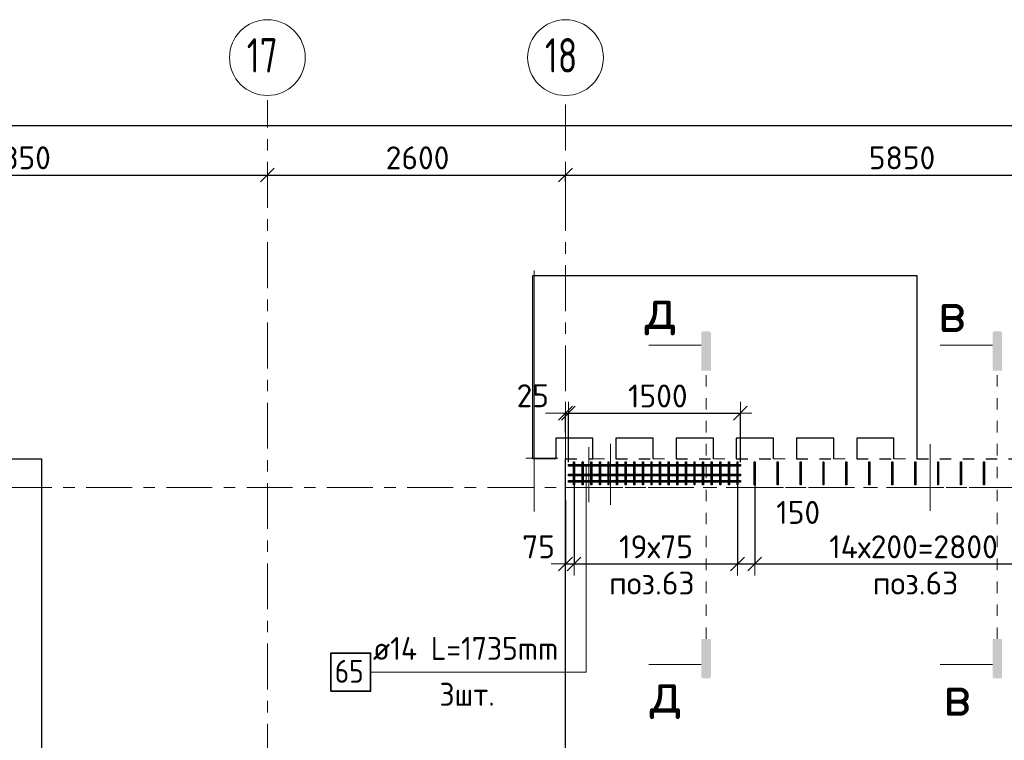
# Model space of a CAD drawing. Header units: metres. Extents: x -38 to 97, y -15 to 21.
# Tile 13 of 230: x 40.89 to 49.48, y 14.2 to 20.48. Entities that reach past the tile are written whole.
import ezdxf

# ---------------------------------------------------------------- set-up
doc = ezdxf.new("R2010")
doc.units = ezdxf.units.M
doc.header["$PDMODE"] = 65
for name, pattern in [('______11', [0.5, 0.4, -0.05, 0, -0.05]), ('______2', [0.0405, 0.03, -0.0105]), ('______3', [0.075, 0.06, -0.015]), ('______5', [1.1, 0.8, -0.1, 0.1, -0.1]), ('______9', [0.015, 0, -0.015])]:
    doc.linetypes.add(name, pattern=pattern)
for name, color, linetype, lineweight in [('XR$2$Осевая линия (1)', 7, '______5', 13), ('XR$2$Размерная линия (1)', 7, 'Continuous', 13), ('XR$5$Арм.стержн. Доп. арматура', 180, 'Continuous', 35), ('XR$5$Арм.стержн. Хомут', 240, 'Continuous', 35), ('XR$5$Балка (1)', 7, '______3', 13), ('XR$5$Перекрытие (1)', 7, 'Continuous', 35), ('XR$5$Размерная линия (1)', 7, 'Continuous', 13), ('XR$5$Текст_ общее_1', 7, 'Continuous', 13)]:
    doc.layers.add(name, color=color, linetype=linetype, lineweight=lineweight)
doc.styles.add('ISOCPEUR', font='txt')
doc.dimstyles.new('DIMSTYLE_3', dxfattribs={"dimtxt": 0.2, "dimasz": 0.2, "dimexe": 0, "dimexo": 0, "dimgap": 0.1, "dimtad": 2, "dimdec": 0, "dimlfac": 1000, "dimrnd": 5, "dimzin": 12, "dimdsep": 46, "dimtxsty": 'ISOCPEUR', "dimblk1": 'ALL_ML_STRICH', "dimblk2": 'ALL_ML_STRICH', "dimsah": 1, "dimcen": 0, "dimclrd": 7, "dimclre": 256, "dimclrt": 7, "dimadec": 0, "dimazin": 0, "dimtfac": 1, "dimtdec": 0, "dimtix": 1, "dimtmove": 2, "dimatfit": 3, "dimfxl": 0, "dimtzin": 0, "dimlwd": 0, "dimlwe": -3, "dimarcsym": 0})
doc.dimstyles.new('DIMSTYLE_36', dxfattribs={"dimtxt": 0.2, "dimasz": 0.2, "dimexe": 0, "dimexo": 0, "dimgap": 0.1, "dimtad": 2, "dimdec": 0, "dimlfac": 1000, "dimrnd": 5, "dimzin": 12, "dimdsep": 46, "dimtxsty": 'ISOCPEUR', "dimblk1": 'ALL_ML_STRICH', "dimblk2": 'ALL_ML_STRICH', "dimsah": 1, "dimcen": 0, "dimclrd": 7, "dimclre": 256, "dimclrt": 7, "dimadec": 0, "dimazin": 0, "dimtfac": 1, "dimtdec": 0, "dimtix": 1, "dimtmove": 2, "dimatfit": 3, "dimfxl": 0, "dimtvp": 1.2, "dimtzin": 0, "dimlwd": 0, "dimlwe": -3, "dimarcsym": 0})

# ---------------------------------------------------------------- blocks, each defined once
blk = doc.blocks.new('ALL_ML_STRICH')
at = {"color": 0, "linetype": 'ByBlock', "lineweight": -2}
for p, q in [((0, -0.5), (0, 0.5)), ((-1, 0), (0.5, 0)), ((-0.3, -0.3), (0.3, 0.3))]:
    blk.add_line(p, q, dxfattribs=at)
blk = doc.blocks.new('*D11')
at = {"layer": 'DEFPOINTS', "color": 7, "linetype": 'Continuous', "lineweight": 13, "transparency": 33554687}
for p in [(0.5, 19.5574), (0.5, 19.3768), (61.6, 17.1197)]:
    blk.add_point(p, dxfattribs=at)
at = {"layer": 'XR$2$Размерная линия (1)', "color": 9, "linetype": 'Continuous', "lineweight": -2, "true_color": 0xc7c7c7, "transparency": 33554687}
for p, q in [((0.5, 19.3568), (0.5, 19.5574)), ((61.6, 17.1397), (61.6, 19.5574))]:
    blk.add_line(p, q, dxfattribs=at)
at = {"layer": 'XR$2$Размерная линия (1)', "color": 7, "linetype": 'Continuous', "lineweight": -2, "transparency": 33554687}
blk.add_line((0.5, 19.5574), (61.6, 19.5574), dxfattribs=at)
at = {"layer": 'XR$2$Размерная линия (1)', "color": 7, "linetype": 'Continuous', "lineweight": 13, "transparency": 33554687, "xscale": 0.2, "yscale": 0.2, "zscale": 0.2, "rotation": 180}
blk.add_blockref('ALL_ML_STRICH', (0.5, 19.5574), dxfattribs=at)
at = {"layer": 'XR$2$Размерная линия (1)', "color": 7, "linetype": 'Continuous', "lineweight": 13, "transparency": 33554687, "xscale": 0.2, "yscale": 0.2, "zscale": 0.2}
blk.add_blockref('ALL_ML_STRICH', (61.6, 19.5574), dxfattribs=at)
at = {"layer": 'XR$2$Размерная линия (1)', "color": 7, "linetype": 'Continuous', "lineweight": 13, "transparency": 33554687, "insert": (31.1, 19.7074), "char_height": 0.2, "width": 1, "attachment_point": 5, "style": 'ISOCPEUR'}
blk.add_mtext('\\A1;{61100}', dxfattribs=at)
blk = doc.blocks.new('*D35')
at = {"layer": 'DEFPOINTS', "color": 7, "linetype": 'Continuous', "lineweight": 13, "transparency": 33554687}
for p in [(38.7, 19.1856), (38.7, 19.1261), (43.05, 19.1044)]:
    blk.add_point(p, dxfattribs=at)
at = {"layer": 'XR$2$Размерная линия (1)', "color": 9, "linetype": 'Continuous', "lineweight": -2, "true_color": 0xc7c7c7, "transparency": 33554687}
for p, q in [((38.7, 19.1656), (38.7, 19.1261)), ((43.05, 19.1244), (43.05, 19.1261))]:
    blk.add_line(p, q, dxfattribs=at)
at = {"layer": 'XR$2$Размерная линия (1)', "color": 7, "linetype": 'Continuous', "lineweight": -2, "transparency": 33554687}
blk.add_line((38.7, 19.1261), (43.05, 19.1261), dxfattribs=at)
at = {"layer": 'XR$2$Размерная линия (1)', "color": 7, "linetype": 'Continuous', "lineweight": 13, "transparency": 33554687, "xscale": 0.2, "yscale": 0.2, "zscale": 0.2, "rotation": 180}
blk.add_blockref('ALL_ML_STRICH', (38.7, 19.1261), dxfattribs=at)
at = {"layer": 'XR$2$Размерная линия (1)', "color": 7, "linetype": 'Continuous', "lineweight": 13, "transparency": 33554687, "xscale": 0.2, "yscale": 0.2, "zscale": 0.2}
blk.add_blockref('ALL_ML_STRICH', (43.05, 19.1261), dxfattribs=at)
at = {"layer": 'XR$2$Размерная линия (1)', "color": 7, "linetype": 'Continuous', "lineweight": 13, "transparency": 33554687, "insert": (40.875, 19.2761), "char_height": 0.2, "width": 0.8, "attachment_point": 5, "style": 'ISOCPEUR'}
blk.add_mtext('\\A1;{4350}', dxfattribs=at)
blk = doc.blocks.new('*D36')
at = {"layer": 'DEFPOINTS', "color": 7, "linetype": 'Continuous', "lineweight": 13, "transparency": 33554687}
for p in [(43.05, 19.1261), (43.05, 19.1044), (45.65, 19.0502)]:
    blk.add_point(p, dxfattribs=at)
at = {"layer": 'XR$2$Размерная линия (1)', "color": 9, "linetype": 'Continuous', "lineweight": -2, "true_color": 0xc7c7c7, "transparency": 33554687}
for p, q in [((43.05, 19.1244), (43.05, 19.1261)), ((45.65, 19.0702), (45.65, 19.1261))]:
    blk.add_line(p, q, dxfattribs=at)
at = {"layer": 'XR$2$Размерная линия (1)', "color": 7, "linetype": 'Continuous', "lineweight": -2, "transparency": 33554687}
blk.add_line((43.05, 19.1261), (45.65, 19.1261), dxfattribs=at)
at = {"layer": 'XR$2$Размерная линия (1)', "color": 7, "linetype": 'Continuous', "lineweight": 13, "transparency": 33554687, "xscale": 0.2, "yscale": 0.2, "zscale": 0.2, "rotation": 180}
blk.add_blockref('ALL_ML_STRICH', (43.05, 19.1261), dxfattribs=at)
at = {"layer": 'XR$2$Размерная линия (1)', "color": 7, "linetype": 'Continuous', "lineweight": 13, "transparency": 33554687, "xscale": 0.2, "yscale": 0.2, "zscale": 0.2}
blk.add_blockref('ALL_ML_STRICH', (45.65, 19.1261), dxfattribs=at)
at = {"layer": 'XR$2$Размерная линия (1)', "color": 7, "linetype": 'Continuous', "lineweight": 13, "transparency": 33554687, "insert": (44.36, 19.2761), "char_height": 0.2, "width": 0.8, "attachment_point": 5, "style": 'ISOCPEUR'}
blk.add_mtext('\\A1;{2600}', dxfattribs=at)
blk = doc.blocks.new('*D37')
at = {"layer": 'DEFPOINTS', "color": 7, "linetype": 'Continuous', "lineweight": 13, "transparency": 33554687}
for p in [(45.65, 19.1261), (45.65, 19.0502), (51.5, 17.3896)]:
    blk.add_point(p, dxfattribs=at)
at = {"layer": 'XR$2$Размерная линия (1)', "color": 9, "linetype": 'Continuous', "lineweight": -2, "true_color": 0xc7c7c7, "transparency": 33554687}
for p, q in [((45.65, 19.0702), (45.65, 19.1261)), ((51.5, 17.4096), (51.5, 19.1261))]:
    blk.add_line(p, q, dxfattribs=at)
at = {"layer": 'XR$2$Размерная линия (1)', "color": 7, "linetype": 'Continuous', "lineweight": -2, "transparency": 33554687}
blk.add_line((45.65, 19.1261), (51.5, 19.1261), dxfattribs=at)
at = {"layer": 'XR$2$Размерная линия (1)', "color": 7, "linetype": 'Continuous', "lineweight": 13, "transparency": 33554687, "xscale": 0.2, "yscale": 0.2, "zscale": 0.2, "rotation": 180}
blk.add_blockref('ALL_ML_STRICH', (45.65, 19.1261), dxfattribs=at)
at = {"layer": 'XR$2$Размерная линия (1)', "color": 7, "linetype": 'Continuous', "lineweight": 13, "transparency": 33554687, "xscale": 0.2, "yscale": 0.2, "zscale": 0.2}
blk.add_blockref('ALL_ML_STRICH', (51.5, 19.1261), dxfattribs=at)
at = {"layer": 'XR$2$Размерная линия (1)', "color": 7, "linetype": 'Continuous', "lineweight": 13, "transparency": 33554687, "insert": (48.585, 19.2761), "char_height": 0.2, "width": 0.8, "attachment_point": 5, "style": 'ISOCPEUR'}
blk.add_mtext('\\A1;{5850}', dxfattribs=at)
blk = doc.blocks.new('*D619')
at = {"layer": 'DEFPOINTS', "color": 7, "linetype": 'Continuous', "lineweight": 13, "transparency": 33554687}
for p in [(45.65, 17.0493), (45.65, 16.8607), (45.675, 16.6022)]:
    blk.add_point(p, dxfattribs=at)
at = {"layer": 'XR$5$Размерная линия (1)', "color": 9, "linetype": 'Continuous', "lineweight": -2, "true_color": 0xc7c7c7, "transparency": 33554687}
for p, q in [((45.65, 16.8807), (45.65, 17.0493)), ((45.675, 16.6222), (45.675, 17.0493))]:
    blk.add_line(p, q, dxfattribs=at)
at = {"layer": 'XR$5$Размерная линия (1)', "color": 7, "linetype": 'Continuous', "lineweight": -2, "transparency": 33554687}
blk.add_line((45.65, 17.0493), (45.675, 17.0493), dxfattribs=at)
at = {"layer": 'XR$5$Размерная линия (1)', "color": 7, "linetype": 'Continuous', "lineweight": 13, "transparency": 33554687, "xscale": 0.2, "yscale": 0.2, "zscale": 0.2}
blk.add_blockref('ALL_ML_STRICH', (45.675, 17.0493), dxfattribs=at)
at = {"layer": 'XR$5$Размерная линия (1)', "color": 7, "linetype": 'Continuous', "lineweight": 13, "transparency": 33554687, "xscale": 0.2, "yscale": 0.2, "zscale": 0.2, "rotation": 180}
blk.add_blockref('ALL_ML_STRICH', (45.65, 17.0493), dxfattribs=at)
at = {"layer": 'XR$5$Размерная линия (1)', "color": 7, "linetype": 'Continuous', "lineweight": 13, "transparency": 33554687, "insert": (45.3646, 17.2015), "char_height": 0.2, "width": 0.4, "attachment_point": 5, "style": 'ISOCPEUR'}
blk.add_mtext('\\A1;{25}', dxfattribs=at)
blk = doc.blocks.new('*D620')
at = {"layer": 'DEFPOINTS', "color": 7, "linetype": 'Continuous', "lineweight": 13, "transparency": 33554687}
for p in [(45.675, 17.0493), (45.675, 16.6022), (47.175, 16.6022)]:
    blk.add_point(p, dxfattribs=at)
at = {"layer": 'XR$5$Размерная линия (1)', "color": 9, "linetype": 'Continuous', "lineweight": -2, "true_color": 0xc7c7c7, "transparency": 33554687}
for p, q in [((45.675, 16.6222), (45.675, 17.0493)), ((47.175, 16.6222), (47.175, 17.0493))]:
    blk.add_line(p, q, dxfattribs=at)
at = {"layer": 'XR$5$Размерная линия (1)', "color": 7, "linetype": 'Continuous', "lineweight": -2, "transparency": 33554687}
blk.add_line((45.675, 17.0493), (47.175, 17.0493), dxfattribs=at)
at = {"layer": 'XR$5$Размерная линия (1)', "color": 7, "linetype": 'Continuous', "lineweight": 13, "transparency": 33554687, "xscale": 0.2, "yscale": 0.2, "zscale": 0.2, "rotation": 180}
blk.add_blockref('ALL_ML_STRICH', (45.675, 17.0493), dxfattribs=at)
at = {"layer": 'XR$5$Размерная линия (1)', "color": 7, "linetype": 'Continuous', "lineweight": 13, "transparency": 33554687, "xscale": 0.2, "yscale": 0.2, "zscale": 0.2}
blk.add_blockref('ALL_ML_STRICH', (47.175, 17.0493), dxfattribs=at)
at = {"layer": 'XR$5$Размерная линия (1)', "color": 7, "linetype": 'Continuous', "lineweight": 13, "transparency": 33554687, "insert": (46.455, 17.1993), "char_height": 0.2, "width": 0.8, "attachment_point": 5, "style": 'ISOCPEUR'}
blk.add_mtext('\\A1;{1500}', dxfattribs=at)
blk = doc.blocks.new('*D631')
at = {"layer": 'DEFPOINTS', "color": 7, "linetype": 'Continuous', "lineweight": 13, "transparency": 33554687}
for p in [(45.725, 16.4775), (45.65, 16.3106), (45.65, 15.7343)]:
    blk.add_point(p, dxfattribs=at)
at = {"layer": 'XR$5$Размерная линия (1)', "color": 9, "linetype": 'Continuous', "lineweight": -2, "true_color": 0xc7c7c7, "transparency": 33554687}
for p, q in [((45.725, 16.4575), (45.725, 15.7343)), ((45.65, 16.2906), (45.65, 15.7343))]:
    blk.add_line(p, q, dxfattribs=at)
at = {"layer": 'XR$5$Размерная линия (1)', "color": 7, "linetype": 'Continuous', "lineweight": -2, "transparency": 33554687}
blk.add_line((45.65, 15.7343), (45.725, 15.7343), dxfattribs=at)
at = {"layer": 'XR$5$Размерная линия (1)', "color": 7, "linetype": 'Continuous', "lineweight": 13, "transparency": 33554687, "xscale": 0.2, "yscale": 0.2, "zscale": 0.2}
blk.add_blockref('ALL_ML_STRICH', (45.725, 15.7343), dxfattribs=at)
at = {"layer": 'XR$5$Размерная линия (1)', "color": 7, "linetype": 'Continuous', "lineweight": 13, "transparency": 33554687, "xscale": 0.2, "yscale": 0.2, "zscale": 0.2, "rotation": 180}
blk.add_blockref('ALL_ML_STRICH', (45.65, 15.7343), dxfattribs=at)
at = {"layer": 'XR$5$Размерная линия (1)', "color": 7, "linetype": 'Continuous', "lineweight": 13, "transparency": 33554687, "insert": (45.415, 15.8844), "char_height": 0.2, "width": 0.4, "attachment_point": 5, "style": 'ISOCPEUR'}
blk.add_mtext('\\A1;{75}', dxfattribs=at)
blk = doc.blocks.new('*D632')
at = {"layer": 'DEFPOINTS', "color": 7, "linetype": 'Continuous', "lineweight": 13, "transparency": 33554687}
for p in [(47.15, 16.4968), (45.725, 16.4775), (45.725, 15.7343)]:
    blk.add_point(p, dxfattribs=at)
at = {"layer": 'XR$5$Размерная линия (1)', "color": 9, "linetype": 'Continuous', "lineweight": -2, "true_color": 0xc7c7c7, "transparency": 33554687}
for p, q in [((45.725, 16.4575), (45.725, 15.7343)), ((47.15, 16.4768), (47.15, 15.7343))]:
    blk.add_line(p, q, dxfattribs=at)
at = {"layer": 'XR$5$Размерная линия (1)', "color": 7, "linetype": 'Continuous', "lineweight": -2, "transparency": 33554687}
blk.add_line((45.725, 15.7343), (47.15, 15.7343), dxfattribs=at)
at = {"layer": 'XR$5$Размерная линия (1)', "color": 7, "linetype": 'Continuous', "lineweight": 13, "transparency": 33554687, "xscale": 0.2, "yscale": 0.2, "zscale": 0.2, "rotation": 180}
blk.add_blockref('ALL_ML_STRICH', (45.725, 15.7343), dxfattribs=at)
at = {"layer": 'XR$5$Размерная линия (1)', "color": 7, "linetype": 'Continuous', "lineweight": 13, "transparency": 33554687, "xscale": 0.2, "yscale": 0.2, "zscale": 0.2}
blk.add_blockref('ALL_ML_STRICH', (47.15, 15.7343), dxfattribs=at)
at = {"layer": 'XR$5$Размерная линия (1)', "color": 7, "linetype": 'Continuous', "lineweight": 13, "transparency": 33554687, "insert": (46.1175, 15.9843), "char_height": 0.2, "width": 0.01, "attachment_point": 1, "line_spacing_factor": 0.60241, "style": 'ISOCPEUR'}
blk.add_mtext('19х75', dxfattribs=at)
blk = doc.blocks.new('*D633')
at = {"layer": 'DEFPOINTS', "color": 7, "linetype": 'Continuous', "lineweight": 13, "transparency": 33554687}
for p in [(47.15, 16.4968), (47.3, 16.4639), (47.15, 15.7343)]:
    blk.add_point(p, dxfattribs=at)
at = {"layer": 'XR$5$Размерная линия (1)', "color": 9, "linetype": 'Continuous', "lineweight": -2, "true_color": 0xc7c7c7, "transparency": 33554687}
for p, q in [((47.15, 16.4768), (47.15, 15.7343)), ((47.3, 16.4439), (47.3, 15.7343))]:
    blk.add_line(p, q, dxfattribs=at)
at = {"layer": 'XR$5$Размерная линия (1)', "color": 7, "linetype": 'Continuous', "lineweight": -2, "transparency": 33554687}
blk.add_line((47.15, 15.7343), (47.3, 15.7343), dxfattribs=at)
at = {"layer": 'XR$5$Размерная линия (1)', "color": 7, "linetype": 'Continuous', "lineweight": 13, "transparency": 33554687, "xscale": 0.2, "yscale": 0.2, "zscale": 0.2, "rotation": 180}
blk.add_blockref('ALL_ML_STRICH', (47.15, 15.7343), dxfattribs=at)
at = {"layer": 'XR$5$Размерная линия (1)', "color": 7, "linetype": 'Continuous', "lineweight": 13, "transparency": 33554687, "xscale": 0.2, "yscale": 0.2, "zscale": 0.2}
blk.add_blockref('ALL_ML_STRICH', (47.3, 15.7343), dxfattribs=at)
at = {"layer": 'XR$5$Размерная линия (1)', "color": 7, "linetype": 'Continuous', "lineweight": 13, "transparency": 33554687, "insert": (47.6795, 16.184), "char_height": 0.2, "width": 0.6, "attachment_point": 5, "style": 'ISOCPEUR'}
blk.add_mtext('\\A1;{150}', dxfattribs=at)
blk = doc.blocks.new('*D634')
at = {"layer": 'DEFPOINTS', "color": 7, "linetype": 'Continuous', "lineweight": 13, "transparency": 33554687}
for p in [(47.3, 16.4639), (50.1, 16.4639), (47.3, 15.7343)]:
    blk.add_point(p, dxfattribs=at)
at = {"layer": 'XR$5$Размерная линия (1)', "color": 9, "linetype": 'Continuous', "lineweight": -2, "true_color": 0xc7c7c7, "transparency": 33554687}
for p, q in [((47.3, 16.4439), (47.3, 15.7343)), ((50.1, 16.4439), (50.1, 15.7343))]:
    blk.add_line(p, q, dxfattribs=at)
at = {"layer": 'XR$5$Размерная линия (1)', "color": 7, "linetype": 'Continuous', "lineweight": -2, "transparency": 33554687}
blk.add_line((47.3, 15.7343), (50.1, 15.7343), dxfattribs=at)
at = {"layer": 'XR$5$Размерная линия (1)', "color": 7, "linetype": 'Continuous', "lineweight": 13, "transparency": 33554687, "xscale": 0.2, "yscale": 0.2, "zscale": 0.2, "rotation": 180}
blk.add_blockref('ALL_ML_STRICH', (47.3, 15.7343), dxfattribs=at)
at = {"layer": 'XR$5$Размерная линия (1)', "color": 7, "linetype": 'Continuous', "lineweight": 13, "transparency": 33554687, "xscale": 0.2, "yscale": 0.2, "zscale": 0.2}
blk.add_blockref('ALL_ML_STRICH', (50.1, 15.7343), dxfattribs=at)
at = {"layer": 'XR$5$Размерная линия (1)', "color": 7, "linetype": 'Continuous', "lineweight": 13, "transparency": 33554687, "insert": (47.95, 15.9843), "char_height": 0.2, "width": 0.01, "attachment_point": 1, "line_spacing_factor": 0.60241, "style": 'ISOCPEUR'}
blk.add_mtext('14х200=2800', dxfattribs=at)

msp = doc.modelspace()

# ---------------------------------------------------------------- hatches: boundary and pattern name
at = {"linetype": 'Continuous', "lineweight": 25, "true_color": 0x000000, "transparency": 33554687}
for points in [[(46.8344, 17.7468), (46.8349, 17.7493), (46.8357, 17.7517), (46.8368, 17.754), (46.8382, 17.7561), (46.8399, 17.758), (46.8418, 17.7597), (46.844, 17.7611), (46.8463, 17.7623), (46.8487, 17.7631), (46.8512, 17.7636), (46.8537, 17.7638), (46.8983, 17.7638), (46.9008, 17.7636), (46.9033, 17.7631), (46.9057, 17.7623), (46.908, 17.7611), (46.9102, 17.7597), (46.9121, 17.758), (46.9138, 17.7561), (46.9152, 17.754), (46.9163, 17.7517), (46.9171, 17.7493), (46.9176, 17.7468), (46.9178, 17.7442), (46.9178, 17.4192), (46.8342, 17.4192), (46.8342, 17.7442)], [(49.3744, 17.7468), (49.3749, 17.7493), (49.3757, 17.7517), (49.3768, 17.754), (49.3782, 17.7561), (49.3799, 17.758), (49.3818, 17.7597), (49.384, 17.7611), (49.3863, 17.7623), (49.3887, 17.7631), (49.3912, 17.7636), (49.3937, 17.7638), (49.4383, 17.7638), (49.4408, 17.7636), (49.4433, 17.7631), (49.4457, 17.7623), (49.448, 17.7611), (49.4502, 17.7597), (49.4521, 17.758), (49.4538, 17.7561), (49.4552, 17.754), (49.4563, 17.7517), (49.4571, 17.7493), (49.4576, 17.7468), (49.4578, 17.7442), (49.4578, 17.4192), (49.3742, 17.4192), (49.3742, 17.7442)], [(46.8344, 14.7538), (46.8342, 14.7563), (46.8342, 15.0813), (46.9178, 15.0813), (46.9178, 14.7563), (46.9176, 14.7538), (46.9171, 14.7513), (46.9163, 14.7489), (46.9152, 14.7466), (46.9138, 14.7444), (46.9121, 14.7425), (46.9102, 14.7408), (46.908, 14.7394), (46.9057, 14.7383), (46.9033, 14.7375), (46.9008, 14.737), (46.8983, 14.7368), (46.8537, 14.7368), (46.8512, 14.737), (46.8487, 14.7375), (46.8463, 14.7383), (46.844, 14.7394), (46.8418, 14.7408), (46.8399, 14.7425), (46.8382, 14.7444), (46.8368, 14.7466), (46.8357, 14.7489), (46.8349, 14.7513)], [(49.3744, 14.7538), (49.3742, 14.7563), (49.3742, 15.0813), (49.4578, 15.0813), (49.4578, 14.7563), (49.4576, 14.7538), (49.4571, 14.7513), (49.4563, 14.7489), (49.4552, 14.7466), (49.4538, 14.7444), (49.4521, 14.7425), (49.4502, 14.7408), (49.448, 14.7394), (49.4457, 14.7383), (49.4433, 14.7375), (49.4408, 14.737), (49.4383, 14.7368), (49.3937, 14.7368), (49.3912, 14.737), (49.3887, 14.7375), (49.3863, 14.7383), (49.384, 14.7394), (49.3818, 14.7408), (49.3799, 14.7425), (49.3782, 14.7444), (49.3768, 14.7466), (49.3757, 14.7489), (49.3749, 14.7513)]]:
    msp.add_hatch(color=18, dxfattribs=at).paths.add_polyline_path(points, flags=16)

# ---------------------------------------------------------------- linework, layer by layer
at = {"color": 52, "linetype": 'Continuous', "lineweight": 13, "transparency": 33554687}
for p, q in [((45.3782, 18.2934), (45.3782, 16.1934)), ((45.3782, 18.2934), (45.3782, 16.1934)), ((45.8549, 16.7533), (45.8549, 16.2733)), ((45.8549, 16.7533), (45.8549, 16.2733)), ((46.043, 16.7808), (46.043, 16.2508)), ((48.8293, 16.778), (48.8293, 16.1972)), ((48.8293, 16.778), (48.8293, 16.1972)), ((48.8293, 16.6709), (48.8293, 16.268)), ((45.304, 16.656), (45.584, 16.656)), ((45.304, 16.656), (45.584, 16.656))]:
    msp.add_line(p, q, dxfattribs=at)
at = {"color": 7, "linetype": 'Continuous', "lineweight": 13, "transparency": 33554687}
for p, q in [((46.8342, 17.6422), (46.3775, 17.6422)), ((49.3742, 17.6422), (48.9175, 17.6422)), ((46.8342, 14.8583), (46.3775, 14.8583)), ((49.3742, 14.8583), (48.9175, 14.8583))]:
    msp.add_line(p, q, dxfattribs=at)
at = {"color": 7, "linetype": '______9', "lineweight": 13, "transparency": 33554687}
for p, q in [((46.876, 15.0813), (46.876, 17.4192)), ((49.416, 15.0813), (49.416, 17.4192))]:
    msp.add_line(p, q, dxfattribs=at)
at = {"layer": 'XR$2$Осевая линия (1)', "color": 253, "linetype": '______11', "lineweight": 13, "true_color": 0xa0a0a0, "transparency": 33554687}
for p, q in [((43.05, 8.34), (43.05, 19.78)), ((45.65, 6.74), (45.65, 19.78)), ((-2.63, 16.4), (62.6, 16.4))]:
    msp.add_line(p, q, dxfattribs=at)
at = {"layer": 'XR$2$Осевая линия (1)', "color": 7, "linetype": 'Continuous', "lineweight": 13, "transparency": 33554687}
for centre in [(43.0504, 20.1501), (45.6504, 20.1501)]:
    msp.add_circle(centre, 0.3304, dxfattribs=at)
at = {"layer": 'XR$5$Арм.стержн. Доп. арматура', "color": 7, "linetype": 'Continuous', "lineweight": 13, "transparency": 33554687}
for p, q in [((45.8307, 14.7915), (45.8307, 16.5952)), ((45.8307, 14.7915), (45.8307, 16.5103)), ((45.8307, 14.7915), (45.8307, 16.4552)), ((43.9507, 14.7915), (45.8307, 14.7915))]:
    msp.add_line(p, q, dxfattribs=at)
at = {"layer": 'XR$5$Арм.стержн. Доп. арматура', "color": 7, "linetype": 'Continuous', "lineweight": 25, "transparency": 33554687}
for points in [[(45.675, 16.6022), (47.175, 16.6022), (47.175, 16.5882), (45.675, 16.5882), (45.675, 16.6022)], [(45.675, 16.5173), (47.175, 16.5173), (47.175, 16.5033), (45.675, 16.5033), (45.675, 16.5173)], [(45.675, 16.4622), (47.175, 16.4622), (47.175, 16.4482), (45.675, 16.4482), (45.675, 16.4622)]]:
    msp.add_lwpolyline(points, dxfattribs=at)
at = {"layer": 'XR$5$Арм.стержн. Доп. арматура', "color": 7, "linetype": 'Continuous', "lineweight": 35, "transparency": 33554687}
msp.add_lwpolyline([(43.604, 14.6248), (43.9507, 14.6248), (43.9507, 14.9581), (43.604, 14.9581), (43.604, 14.6248)], dxfattribs=at)
at = {"layer": 'XR$5$Арм.стержн. Хомут', "color": 40, "linetype": 'Continuous', "lineweight": 25, "transparency": 33554687}
for points in [[(45.721, 16.4252), (45.721, 16.6253), (45.729, 16.6253), (45.729, 16.4252), (45.721, 16.4252)], [(45.796, 16.4252), (45.796, 16.6253), (45.804, 16.6253), (45.804, 16.4252), (45.796, 16.4252)], [(45.871, 16.4252), (45.871, 16.6253), (45.879, 16.6253), (45.879, 16.4252), (45.871, 16.4252)], [(45.946, 16.4252), (45.946, 16.6253), (45.954, 16.6253), (45.954, 16.4252), (45.946, 16.4252)], [(46.021, 16.4252), (46.021, 16.6253), (46.029, 16.6253), (46.029, 16.4252), (46.021, 16.4252)], [(46.096, 16.4252), (46.096, 16.6253), (46.104, 16.6253), (46.104, 16.4252), (46.096, 16.4252)], [(46.171, 16.4252), (46.171, 16.6253), (46.179, 16.6253), (46.179, 16.4252), (46.171, 16.4252)], [(46.246, 16.4252), (46.246, 16.6253), (46.254, 16.6253), (46.254, 16.4252), (46.246, 16.4252)], [(46.321, 16.4252), (46.321, 16.6253), (46.329, 16.6253), (46.329, 16.4252), (46.321, 16.4252)], [(46.396, 16.4252), (46.396, 16.6253), (46.404, 16.6253), (46.404, 16.4252), (46.396, 16.4252)], [(46.471, 16.4252), (46.471, 16.6253), (46.479, 16.6253), (46.479, 16.4252), (46.471, 16.4252)], [(46.546, 16.4252), (46.546, 16.6253), (46.554, 16.6253), (46.554, 16.4252), (46.546, 16.4252)], [(46.621, 16.4252), (46.621, 16.6253), (46.629, 16.6253), (46.629, 16.4252), (46.621, 16.4252)], [(46.696, 16.4252), (46.696, 16.6253), (46.704, 16.6253), (46.704, 16.4252), (46.696, 16.4252)], [(46.771, 16.4252), (46.771, 16.6253), (46.779, 16.6253), (46.779, 16.4252), (46.771, 16.4252)], [(46.846, 16.4252), (46.846, 16.6253), (46.854, 16.6253), (46.854, 16.4252), (46.846, 16.4252)], [(46.921, 16.4252), (46.921, 16.6253), (46.929, 16.6253), (46.929, 16.4252), (46.921, 16.4252)], [(46.996, 16.4252), (46.996, 16.6253), (47.004, 16.6253), (47.004, 16.4252), (46.996, 16.4252)], [(47.071, 16.4252), (47.071, 16.6253), (47.079, 16.6253), (47.079, 16.4252), (47.071, 16.4252)], [(47.146, 16.4252), (47.146, 16.6253), (47.154, 16.6253), (47.154, 16.4252), (47.146, 16.4252)], [(47.296, 16.4252), (47.296, 16.6253), (47.304, 16.6253), (47.304, 16.4252), (47.296, 16.4252)], [(47.496, 16.4252), (47.496, 16.6253), (47.504, 16.6253), (47.504, 16.4252), (47.496, 16.4252)], [(47.696, 16.4252), (47.696, 16.6253), (47.704, 16.6253), (47.704, 16.4252), (47.696, 16.4252)], [(47.896, 16.4252), (47.896, 16.6253), (47.904, 16.6253), (47.904, 16.4252), (47.896, 16.4252)], [(48.096, 16.4252), (48.096, 16.6253), (48.104, 16.6253), (48.104, 16.4252), (48.096, 16.4252)], [(48.296, 16.4252), (48.296, 16.6253), (48.304, 16.6253), (48.304, 16.4252), (48.296, 16.4252)], [(48.496, 16.4252), (48.496, 16.6253), (48.504, 16.6253), (48.504, 16.4252), (48.496, 16.4252)], [(48.696, 16.4252), (48.696, 16.6253), (48.704, 16.6253), (48.704, 16.4252), (48.696, 16.4252)], [(48.896, 16.4252), (48.896, 16.6253), (48.904, 16.6253), (48.904, 16.4252), (48.896, 16.4252)], [(49.096, 16.4252), (49.096, 16.6253), (49.104, 16.6253), (49.104, 16.4252), (49.096, 16.4252)], [(49.296, 16.4252), (49.296, 16.6253), (49.304, 16.6253), (49.304, 16.4252), (49.296, 16.4252)]]:
    msp.add_lwpolyline(points, dxfattribs=at)
at = {"layer": 'XR$5$Балка (1)', "color": 7, "linetype": '______2', "lineweight": 25, "transparency": 33554687}
for p, q in [((45.65, 16.6502), (45.65, 16.6502)), ((45.65, 16.6502), (45.8896, 16.6502)), ((46.0896, 16.6502), (46.4146, 16.6502)), ((46.6146, 16.6502), (46.9396, 16.6502)), ((47.1396, 16.6502), (47.4646, 16.6502)), ((47.6646, 16.6502), (47.9896, 16.6502)), ((48.1896, 16.6502), (48.5146, 16.6502)), ((48.7146, 16.6502), (51.6, 16.6502))]:
    msp.add_line(p, q, dxfattribs=at)
at = {"layer": 'XR$5$Балка (1)', "color": 7, "linetype": '______2', "lineweight": 18, "transparency": 33554687}
msp.add_line((45.65, 16.4002), (51.6, 16.4002), dxfattribs=at)
at = {"layer": 'XR$5$Перекрытие (1)', "color": 7, "linetype": 'Continuous', "lineweight": 25, "transparency": 33554687}
for p, q in [((45.3646, 16.8302), (45.3646, 18.2502)), ((45.3646, 18.2502), (48.7146, 18.2502)), ((48.7146, 18.2502), (48.7146, 16.8302)), ((45.3646, 16.6502), (45.3646, 16.8302)), ((45.5646, 16.8302), (45.5646, 16.6502)), ((45.8896, 16.8302), (45.5646, 16.8302)), ((45.8896, 16.6502), (45.8896, 16.8302)), ((46.0896, 16.8302), (46.0896, 16.6502)), ((46.4146, 16.8302), (46.0896, 16.8302)), ((46.4146, 16.6502), (46.4146, 16.8302)), ((46.9396, 16.8302), (46.6146, 16.8302)), ((46.6146, 16.8302), (46.6146, 16.6502)), ((46.9396, 16.6502), (46.9396, 16.8302)), ((47.4646, 16.8302), (47.1396, 16.8302)), ((47.1396, 16.8302), (47.1396, 16.6502)), ((47.4646, 16.6502), (47.4646, 16.8302)), ((47.6646, 16.8302), (47.6646, 16.6502)), ((47.9896, 16.8302), (47.6646, 16.8302)), ((47.9896, 16.6502), (47.9896, 16.8302)), ((48.1896, 16.8302), (48.1896, 16.6502)), ((48.5146, 16.8302), (48.1896, 16.8302)), ((48.5146, 16.6502), (48.5146, 16.8302)), ((48.7146, 16.8302), (48.7146, 16.6502)), ((38.7, 16.6502), (41.0797, 16.6502)), ((41.0797, 16.6502), (41.0797, 11.7903)), ((45.5646, 16.6502), (45.3646, 16.6502)), ((45.5646, 16.6502), (45.3646, 16.6502)), ((45.65, 12.2702), (45.65, 16.6502))]:
    msp.add_line(p, q, dxfattribs=at)
at = {"layer": 'XR$5$Перекрытие (1)', "color": 7, "linetype": '______2', "lineweight": 18, "transparency": 33554687}
for p, q in [((45.8896, 16.6502), (46.0896, 16.6502)), ((46.4146, 16.6502), (46.6146, 16.6502)), ((46.9396, 16.6502), (47.1396, 16.6502)), ((47.4646, 16.6502), (47.6646, 16.6502)), ((47.9896, 16.6502), (48.1896, 16.6502)), ((48.5146, 16.6502), (48.7146, 16.6502))]:
    msp.add_line(p, q, dxfattribs=at)

# ---------------------------------------------------------------- texts
at = {"color": 7, "linetype": 'Continuous', "lineweight": 13, "transparency": 33554687, "char_height": 0.35, "width": 0.381111, "attachment_point": 5, "style": 'ISOCPEUR'}
for s, insert in [('\\A1;{\\fISOCPEUR|i0|b0;\\H0.350000;\\W1.000000;\\C7;д}\\P', (46.4801, 17.9313)), ('\\A1;{\\fISOCPEUR|i0|b0;\\H0.350000;\\W1.000000;\\C7;в}\\P', (49.0201, 17.9313)), ('\\A1;{\\fISOCPEUR|i0|b0;\\H0.350000;\\W1.000000;\\C7;д}\\P', (46.5245, 14.5861)), ('\\A1;{\\fISOCPEUR|i0|b0;\\H0.350000;\\W1.000000;\\C7;в}\\P', (49.0645, 14.5861))]:
    msp.add_mtext(s, dxfattribs=dict(at, insert=insert))
at = {"layer": 'XR$2$Осевая линия (1)', "color": 7, "linetype": 'Continuous', "lineweight": 13, "transparency": 33554687, "char_height": 0.3, "width": 0.472281, "attachment_point": 7, "style": 'ISOCPEUR'}
for s, insert in [('\\W0.75;17', (42.8704, 20.0196)), ('\\W0.75;18', (45.4704, 20.0196))]:
    msp.add_mtext(s, dxfattribs=dict(at, insert=insert))
at = {"layer": 'XR$5$Арм.стержн. Доп. арматура', "color": 7, "linetype": 'Continuous', "lineweight": 25, "transparency": 33554687, "char_height": 0.2, "attachment_point": 7, "style": 'ISOCPEUR'}
for s, insert, width in [('\\W0.94;ø14 L=1735mm ', (43.9707, 14.8981), 1.933176), ('\\W0.87;65', (43.6374, 14.6981), 0.367208), ('\\W0.94;3шт. ', (44.5507, 14.4981), 0.774191)]:
    msp.add_mtext(s, dxfattribs=dict(at, insert=insert, width=width))
at = {"layer": 'XR$5$Текст_ общее_1', "color": 7, "linetype": 'Continuous', "lineweight": 13, "transparency": 33554687, "char_height": 0.2, "width": 0.844937, "attachment_point": 5, "style": 'ISOCPEUR'}
for insert in [(46.403, 15.568), (48.703, 15.568)]:
    msp.add_mtext('\\A1;{\\fISOCPEUR|i0|b0;\\H0.200000;\\W1.000000;\\C7;поз.63}\\P', dxfattribs=dict(at, insert=insert))

# ---------------------------------------------------------------- dimensions: what is measured, and where the dimension line sits
at = {"layer": 'XR$2$Размерная линия (1)', "color": 7, "linetype": 'Continuous', "lineweight": 13, "transparency": 33554687}
for base, p1, p2, picture, middle in [((61.6, 19.5574), (0.5, 19.3568), (61.6, 17.1397), '*D11', (31.1, 19.7074)), ((43.05, 19.1261), (38.7, 19.1656), (43.05, 19.1244), '*D35', (40.875, 19.2761)), ((45.65, 19.1261), (43.05, 19.1244), (45.65, 19.0702), '*D36', (44.36, 19.2761)), ((51.5, 19.1261), (45.65, 19.0702), (51.5, 17.4096), '*D37', (48.585, 19.2761))]:
    dim = msp.add_linear_dim(base=base, p1=p1, p2=p2, dimstyle='DIMSTYLE_3', override={"dimpost": '<>', "dimclrd": 7, "dimclre": 9, "dimclrt": 7, "dimlwd": 0, "dimlwe": 65533}, dxfattribs=at)
    dim.commit()
    dim.dimension.update_dxf_attribs({"geometry": picture, "text_midpoint": middle, "dimtype": 160})
at = {"layer": 'XR$5$Размерная линия (1)', "color": 7, "linetype": 'Continuous', "lineweight": 13, "transparency": 33554687}
for base, p1, p2, dimstyle, picture, middle in [((45.675, 17.0493), (45.65, 16.8807), (45.675, 16.6222), 'DIMSTYLE_36', '*D619', (45.3646, 17.2015)), ((47.175, 17.0493), (45.675, 16.6222), (47.175, 16.6222), 'DIMSTYLE_3', '*D620', (46.455, 17.1993)), ((47.3, 15.7343), (47.15, 16.4768), (47.3, 16.4439), 'DIMSTYLE_36', '*D633', (47.6795, 16.184)), ((45.725, 15.7343), (45.65, 16.2906), (45.725, 16.4575), 'DIMSTYLE_36', '*D631', (45.415, 15.8844))]:
    dim = msp.add_linear_dim(base=base, p1=p1, p2=p2, dimstyle=dimstyle, override={"dimpost": '<>', "dimclrd": 7, "dimclre": 9, "dimclrt": 7, "dimlwd": 0, "dimlwe": 65533}, dxfattribs=at)
    dim.commit()
    dim.dimension.update_dxf_attribs({"geometry": picture, "text_midpoint": middle, "dimtype": 160})
for base, p1, p2, text, picture, middle in [((47.15, 15.7343), (45.725, 16.4575), (47.15, 16.4768), '19х75', '*D632', (46.4375, 15.8343)), ((50.1, 15.7343), (47.3, 16.4439), (50.1, 16.4439), '14х200=2800', '*D634', (48.7, 15.8343))]:
    dim = msp.add_linear_dim(base=base, p1=p1, p2=p2, text=text, dimstyle='DIMSTYLE_3', override={"dimpost": '<>', "dimclrd": 7, "dimclre": 9, "dimclrt": 7, "dimlwd": 0, "dimlwe": 65533}, dxfattribs=at)
    dim.commit()
    dim.dimension.update_dxf_attribs({"geometry": picture, "text_midpoint": middle, "dimtype": 160})

doc.saveas('drawing.dxf')
